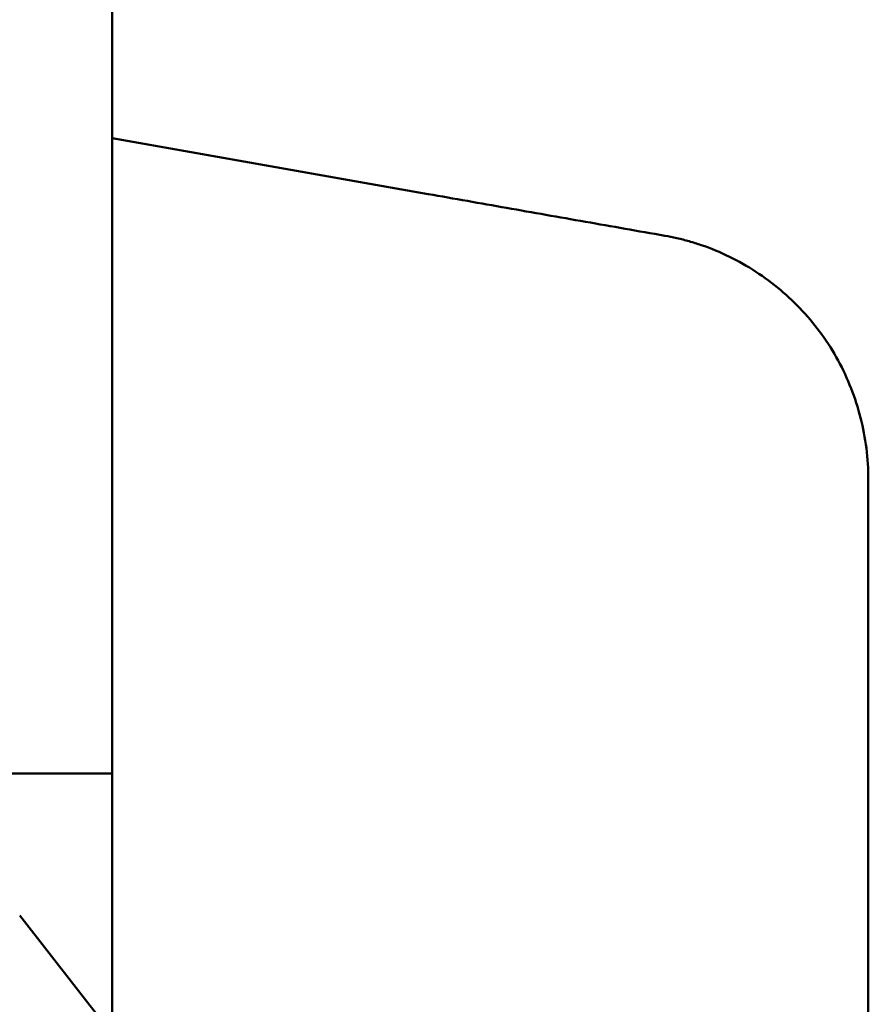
# Model space of a CAD drawing. Header units: millimetres. Extents: x 0 to 4686, y -120 to 1682.
# Tile 49 of 213: x 651 to 692, y 437 to 485. Entities that reach past the tile are written whole.
import ezdxf

# ---------------------------------------------------------------- set-up
doc = ezdxf.new("R2010")
doc.units = ezdxf.units.MM
doc.header["$LTSCALE"] = 2
doc.layers.add('Sichtbar (ISO)', color=7, linetype='Continuous', lineweight=50)

msp = doc.modelspace()

# ---------------------------------------------------------------- linework, layer by layer
at = {"layer": 'Sichtbar (ISO)'}
for p, q in [((655.0713, 479.5974), (655.0713, 517.6537)), ((655.0713, 479.5974), (670.5594, 476.8653)), ((655.0713, 434.2948), (655.0713, 479.5974)), ((692.1305, 462.8748), (692.1305, 302.106)), ((645.4002, 448.4903), (655.0713, 448.4903)), ((654.7466, 436.1465), (650.5431, 441.5395))]:
    msp.add_line(p, q, dxfattribs=at)
for points in [[(670.5594, 476.8653), (671.8387, 476.6397), (674.4031, 476.1887), (678.2651, 475.5057), (680.8539, 475.0544), (682.151, 474.8261)], [(682.151, 474.8261), (682.3527, 474.7905), (682.7538, 474.7095), (683.3488, 474.5573), (683.7395, 474.4361), (683.9334, 474.3702)]]:
    msp.add_open_spline(points, degree=3, dxfattribs=at)
msp.add_open_spline([(683.9334, 474.3702), (684.8956, 474.0437), (685.784, 473.6065), (686.617, 473.0621), (687.45, 472.5177), (688.2274, 471.866), (688.9081, 471.1353), (689.2478, 470.7707), (689.5638, 470.3866), (689.8542, 469.9837), (690.1457, 469.5794), (690.4114, 469.1561), (690.6507, 468.7155), (691.1286, 467.8357), (691.5002, 466.8857), (691.7503, 465.9075), (692.0005, 464.9293), (692.13, 463.9232), (692.1305, 462.8748)], degree=3, knots=[0, 0, 0, 0, 0.2, 0.2, 0.2, 0.4, 0.4, 0.4, 0.4998143, 0.4998143, 0.4998143, 0.6, 0.6, 0.6, 0.8, 0.8, 0.8, 1, 1, 1, 1], dxfattribs=at)

doc.saveas('drawing.dxf')
